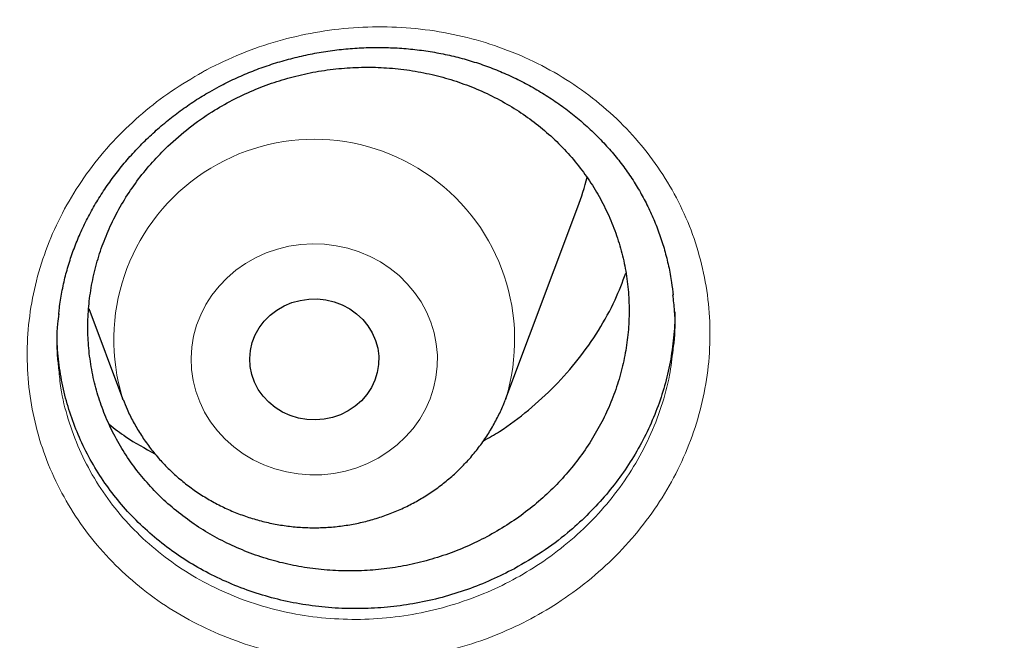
# Model space of a CAD drawing. Header units: millimetres. Extents: x 8 to 969, y 12 to 960.
# Tile 96 of 256: x 388.18 to 394.29, y 794.8 to 798.65. Entities that reach past the tile are written whole.
import ezdxf

# ---------------------------------------------------------------- set-up
doc = ezdxf.new("R2010")
doc.units = ezdxf.units.MM

msp = doc.modelspace()

# ---------------------------------------------------------------- linework, layer by layer
at = {"color": 7, "linetype": 'Continuous', "lineweight": 30}
for p, q in [((391.1957, 796.3034), (391.6428, 797.4916)), ((388.61, 796.8605), (388.8196, 796.3034)), ((388.8224, 796.2961), (388.8196, 796.3034)), ((391.1953, 796.3023), (391.1916, 796.2926))]:
    msp.add_line(p, q, dxfattribs=at)
at = {"color": 252, "linetype": 'Continuous', "lineweight": 0, "flags": 128}
msp.add_lwpolyline([(390.7253, 796.2999), (390.6967, 796.236), (390.6617, 796.1751), (390.6206, 796.1176), (390.5738, 796.0641), (390.5217, 796.015), (390.4648, 795.971), (390.4036, 795.9323), (390.3387, 795.8993), (390.2708, 795.8723), (390.2004, 795.8516), (390.1281, 795.8374), (390.0548, 795.8298), (389.981, 795.8289), (389.9075, 795.8346), (389.8349, 795.847), (389.7639, 795.8659), (389.6952, 795.8912), (389.6294, 795.9225), (389.5671, 795.9597), (389.509, 796.0023), (389.4555, 796.05), (389.4072, 796.1023), (389.3644, 796.1587), (389.3277, 796.2188), (389.2973, 796.2819), (389.2736, 796.3474), (389.2567, 796.4148), (389.2468, 796.4834), (389.2441, 796.5526), (389.2484, 796.6217), (389.2599, 796.6901), (389.2783, 796.7571), (389.3035, 796.8222), (389.3353, 796.8846), (389.3734, 796.9439), (389.4174, 796.9995), (389.467, 797.0508), (389.5215, 797.0974), (389.5806, 797.1388), (389.6437, 797.1747), (389.7102, 797.2048), (389.7795, 797.2286), (389.8509, 797.2461), (389.9238, 797.257), (389.9974, 797.2613), (390.0712, 797.2589), (390.1443, 797.2498), (390.2162, 797.2341), (390.2861, 797.212), (390.3534, 797.1837), (390.4175, 797.1494), (390.4778, 797.1095), (390.5337, 797.0643), (390.5847, 797.0142), (390.6302, 796.9598), (390.67, 796.9014), (390.7036, 796.8398), (390.7307, 796.7754), (390.751, 796.7089), (390.7644, 796.6408), (390.7708, 796.5718), (390.77, 796.5026), (390.7621, 796.4338), (390.7471, 796.366), (390.7253, 796.2999)], dxfattribs=at)
at = {"color": 7, "linetype": 'Continuous', "lineweight": 30, "flags": 128}
msp.add_lwpolyline([(390.3835, 796.4165), (390.3619, 796.3707), (390.334, 796.3279), (390.3003, 796.289), (390.2613, 796.2547), (390.2179, 796.2256), (390.1706, 796.2022), (390.1205, 796.1848), (390.0683, 796.174), (390.0151, 796.1697), (389.9617, 796.1721), (389.9092, 796.1812), (389.8584, 796.1967), (389.8102, 796.2185), (389.7656, 796.2461), (389.7253, 796.279), (389.6901, 796.3167), (389.6605, 796.3585), (389.6371, 796.4035), (389.6203, 796.4511), (389.6105, 796.5004), (389.6077, 796.5505), (389.6121, 796.6004), (389.6235, 796.6494), (389.6418, 796.6965), (389.6666, 796.7409), (389.6975, 796.7818), (389.7339, 796.8185), (389.7752, 796.8503), (389.8207, 796.8766), (389.8695, 796.8971), (389.9207, 796.9112), (389.9735, 796.9188), (390.027, 796.9197), (390.08, 796.914), (390.1318, 796.9016), (390.1814, 796.8829), (390.2279, 796.8582), (390.2704, 796.8278), (390.3083, 796.7925), (390.3408, 796.7527), (390.3673, 796.7092), (390.3874, 796.6627), (390.4008, 796.6142), (390.4071, 796.5644), (390.4063, 796.5143), (390.3984, 796.4647), (390.3835, 796.4165)], dxfattribs=at)
at = {"color": 252, "linetype": 'Continuous', "lineweight": 0}
msp.add_arc((390.0076, 796.6672), 1.2425, 342.91952, 197.02441, dxfattribs=at)
at = {"color": 7, "linetype": 'Continuous', "lineweight": 30}
msp.add_arc((390.1925, 798.0375), 1.5496, 339.37314, 346.47128, dxfattribs=at)
at = {"color": 252, "linetype": 'Continuous', "lineweight": 0}
for points, knots in [([(365.5757, 837.0753), (365.0791, 837.0694), (364.0859, 837.0575), (362.5991, 836.9619), (361.118, 836.8094), (359.6455, 836.5948), (358.1932, 836.3216), (356.7636, 835.9912), (355.359, 835.6056), (353.9736, 835.1634), (352.6014, 834.6624), (351.2458, 834.1025), (349.9097, 833.4835), (348.6039, 832.8101), (347.331, 832.0834), (346.1007, 831.3095), (344.9146, 830.491), (343.7743, 829.6304), (342.6746, 828.7244), (341.6113, 827.769), (340.5872, 826.765), (339.6053, 825.7134), (338.6736, 824.6224), (337.794, 823.4939), (336.973, 822.3373), (336.2111, 821.1552), (335.5086, 819.9508), (334.8622, 818.7189), (334.2695, 817.4544), (333.7329, 816.1592), (333.2547, 814.8351), (332.8389, 813.4926), (332.4865, 812.1343), (332.1998, 810.7709), (331.9781, 809.4053), (331.8204, 808.0403), (331.7256, 806.6701), (331.6938, 805.2891), (331.7264, 803.8998), (331.8246, 802.5048), (331.9881, 801.1152), (332.2166, 799.7338), (332.5078, 798.3712), (332.86, 797.03), (333.271, 795.7122), (333.7424, 794.4124), (334.2763, 793.125), (334.8731, 791.8531), (335.5328, 790.5996), (336.2507, 789.3746), (337.0253, 788.1803), (337.8501, 787.026), (338.7225, 785.9133), (339.6398, 784.8434), (340.6055, 783.8117), (341.6238, 782.8141), (342.694, 781.8533), (343.8148, 780.9321), (344.9777, 780.058), (346.1805, 779.2327), (347.4134, 778.4625), (348.6733, 777.7477), (349.9571, 777.0886), (351.27, 776.4821), (352.6178, 775.9261), (353.9984, 775.4226), (355.4097, 774.9739), (356.8406, 774.5839), (358.2884, 774.2533), (359.7416, 773.9843), (361.1972, 773.7762), (362.6521, 773.6283), (364.1125, 773.5393), (365.5845, 773.5095), (367.0654, 773.5401), (368.5522, 773.6322), (370.0333, 773.7856), (371.5058, 774), (372.9581, 774.2733), (374.3877, 774.6036), (375.7923, 774.9893), (377.1778, 775.4315), (378.5499, 775.9324), (379.9056, 776.4923), (381.2416, 777.1113), (382.5474, 777.7848), (383.8203, 778.5115), (385.0506, 779.2854), (386.2367, 780.1039), (387.377, 780.9645), (388.4767, 781.8704), (389.54, 782.8259), (390.5641, 783.8299), (391.546, 784.8814), (392.4777, 785.9725), (393.3573, 787.1009), (394.1783, 788.2576), (394.9402, 789.4396), (395.6427, 790.6441), (396.2891, 791.8759), (396.8818, 793.1404), (397.4184, 794.4357), (397.8966, 795.7597), (398.3124, 797.1022), (398.6648, 798.4606), (398.9515, 799.824), (399.1732, 801.1896), (399.3309, 802.5546), (399.4257, 803.9247), (399.4575, 805.3057), (399.4249, 806.6951), (399.3267, 808.09), (399.1632, 809.4796), (398.9347, 810.8611), (398.6435, 812.2236), (398.2913, 813.5649), (397.8803, 814.8826), (397.4089, 816.1825), (396.875, 817.4698), (396.2782, 818.7417), (395.6185, 819.9952), (394.9006, 821.2203), (394.126, 822.4146), (393.3012, 823.5688), (392.4288, 824.6816), (391.5115, 825.7514), (390.5458, 826.7831), (389.5275, 827.7807), (388.4573, 828.7416), (387.3365, 829.6628), (386.1736, 830.5369), (384.9708, 831.3621), (383.7379, 832.1324), (382.4781, 832.8472), (381.1942, 833.5063), (379.8813, 834.1127), (378.5335, 834.6688), (377.1529, 835.1722), (375.7416, 835.6209), (374.3107, 836.011), (372.8629, 836.3416), (371.4097, 836.6105), (369.9541, 836.8188), (368.4992, 836.9659), (367.0388, 837.0582), (366.0634, 837.0696), (365.5757, 837.0753)], [0, 0, 0, 0, 0.007, 0.014, 0.021, 0.028, 0.035, 0.041875, 0.04875, 0.055625, 0.0625, 0.0695, 0.0765, 0.0835, 0.0905, 0.0975, 0.104375, 0.11125, 0.118125, 0.125, 0.132, 0.139, 0.146, 0.153, 0.16, 0.166875, 0.17375, 0.180625, 0.1875, 0.1945, 0.2015, 0.2085, 0.2155, 0.2225, 0.229375, 0.23625, 0.243125, 0.25, 0.257, 0.264, 0.271, 0.278, 0.285, 0.291875, 0.29875, 0.305625, 0.3125, 0.3195, 0.3265, 0.3335, 0.3405, 0.3475, 0.354375, 0.36125, 0.368125, 0.375, 0.382, 0.389, 0.396, 0.403, 0.41, 0.416875, 0.42375, 0.430625, 0.4375, 0.4445, 0.4515, 0.4585, 0.4655, 0.4725, 0.479375, 0.48625, 0.493125, 0.5, 0.507, 0.514, 0.521, 0.528, 0.535, 0.541875, 0.54875, 0.555625, 0.5625, 0.5695, 0.5765, 0.5835, 0.5905, 0.5975, 0.604375, 0.61125, 0.618125, 0.625, 0.632, 0.639, 0.646, 0.653, 0.66, 0.666875, 0.67375, 0.680625, 0.6875, 0.6945, 0.7015, 0.7085, 0.7155, 0.7225, 0.729375, 0.73625, 0.743125, 0.75, 0.757, 0.764, 0.771, 0.778, 0.785, 0.791875, 0.79875, 0.805625, 0.8125, 0.8195, 0.8265, 0.8335, 0.8405, 0.8475, 0.854375, 0.86125, 0.868125, 0.875, 0.882, 0.889, 0.896, 0.903, 0.91, 0.916875, 0.92375, 0.930625, 0.9375, 0.9445, 0.9515, 0.9585, 0.9655, 0.9725, 0.979375, 0.98625, 0.993125, 1, 1, 1, 1]), ([(389.3152, 798.3268), (389.3234, 798.3313), (389.401, 798.3733), (389.5538, 798.444), (389.7797, 798.5218), (390.0127, 798.5761), (390.2501, 798.6053), (390.4886, 798.6098), (390.7253, 798.5897), (390.957, 798.5444), (391.181, 798.4752), (391.3948, 798.3832), (391.5952, 798.2684), (391.78, 798.133), (391.9467, 797.9789), (392.0924, 797.8077), (392.2162, 797.6222), (392.3168, 797.4242), (392.3918, 797.2158), (392.4412, 797), (392.4643, 796.7799), (392.4599, 796.5582), (392.4293, 796.3379), (392.3727, 796.1211), (392.2898, 795.911), (392.1827, 795.7099), (392.0527, 795.5204), (391.9006, 795.3455), (391.7294, 795.1867), (391.5455, 795.0495), (391.3525, 794.9344), (391.1478, 794.8379), (390.9275, 794.7602), (390.6939, 794.704), (390.4561, 794.6724), (390.2173, 794.6664), (389.9805, 794.6848), (389.748, 794.7277), (389.5229, 794.7956), (389.3079, 794.8866), (389.1061, 794.9996), (388.9205, 795.1338), (388.7529, 795.2867), (388.6051, 795.4566), (388.4798, 795.6418), (388.3779, 795.8395), (388.3007, 796.0472), (388.25, 796.2625), (388.2255, 796.4822), (388.2274, 796.7039), (388.2568, 796.9247), (388.3121, 797.1417), (388.3928, 797.3524), (388.4985, 797.5537), (388.6269, 797.7435), (388.7748, 797.9175), (388.9404, 798.0731), (389.1191, 798.2117), (389.2499, 798.2885), (389.3152, 798.3268)], [0, 0, 0, 0, 0.0021, 0.019988, 0.037934, 0.055822, 0.073719, 0.091673, 0.109571, 0.127462, 0.14541, 0.163302, 0.181239, 0.199233, 0.217171, 0.235047, 0.25298, 0.270856, 0.288766, 0.306731, 0.324641, 0.342482, 0.360379, 0.378221, 0.396081, 0.413998, 0.431859, 0.449693, 0.467584, 0.485419, 0.501955, 0.518491, 0.536459, 0.554483, 0.572448, 0.590339, 0.608287, 0.626176, 0.644126, 0.662133, 0.680082, 0.697992, 0.715959, 0.733869, 0.751781, 0.769751, 0.787663, 0.805539, 0.823471, 0.841347, 0.859203, 0.877116, 0.894971, 0.912787, 0.930658, 0.948471, 0.965631, 0.982841, 1, 1, 1, 1]), ([(388.4241, 796.4806), (388.4276, 796.4428), (388.4372, 796.3388), (388.4793, 796.1727), (388.5483, 795.9851), (388.6408, 795.8067), (388.7541, 795.6396), (388.8878, 795.4864), (389.0395, 795.3487), (389.2074, 795.228), (389.39, 795.1264), (389.5844, 795.0448), (389.788, 794.9841), (389.9984, 794.946), (390.2127, 794.93), (390.4288, 794.936), (390.6439, 794.9653), (390.8552, 795.0168), (391.0546, 795.0876), (391.2398, 795.1754), (391.4144, 795.2799), (391.5809, 795.4045), (391.7358, 795.5484), (391.8735, 795.707), (391.9911, 795.8787), (392.0882, 796.0608), (392.1627, 796.2511), (392.2124, 796.4334), (392.2262, 796.5525), (392.2324, 796.6052)], [0, 0, 0, 0, 0.021739, 0.059811, 0.09796, 0.136231, 0.174381, 0.21253, 0.250799, 0.288947, 0.327176, 0.365528, 0.403759, 0.44187, 0.480103, 0.518218, 0.556481, 0.59487, 0.633139, 0.668345, 0.703552, 0.741538, 0.779645, 0.81763, 0.855664, 0.893824, 0.93186, 0.969861, 1, 1, 1, 1])]:
    msp.add_open_spline(points, degree=3, knots=knots, dxfattribs=at)
at = {"color": 7, "linetype": 'Continuous', "lineweight": 30}
for points, knots in [([(330.7243, 807.9816), (330.7218, 807.9463), (330.7163, 807.8694), (330.7088, 807.7523), (330.7008, 807.6259), (330.6927, 807.4925), (330.6844, 807.3461), (330.6763, 807.1875), (330.6684, 807.0173), (330.6606, 806.8234), (330.6532, 806.6043), (330.6469, 806.3586), (330.6423, 806.0966), (330.6398, 805.8185), (330.64, 805.5241), (330.6433, 805.2135), (330.6501, 804.8868), (330.6602, 804.57), (330.6729, 804.2682), (330.687, 803.9932), (330.7027, 803.7308), (330.7194, 803.4871), (330.7364, 803.2624), (330.7535, 803.0571), (330.7699, 802.8726), (330.7855, 802.7089), (330.7997, 802.5666), (330.8124, 802.4456), (330.8232, 802.3455), (330.832, 802.2653), (330.8384, 802.2089), (330.8428, 802.1712), (330.8462, 802.1418), (330.8503, 802.1065), (330.8557, 802.0605), (330.8624, 802.0044), (330.8722, 801.9237), (330.8858, 801.8144), (330.9042, 801.6721), (330.9256, 801.5118), (330.9502, 801.3354), (330.9772, 801.1501), (331.0062, 800.9593), (331.0364, 800.7688), (331.0676, 800.5789), (331.0999, 800.3898), (331.1526, 800.0924), (331.2289, 799.6884), (331.3301, 799.1975), (331.4351, 798.7259), (331.5438, 798.2694), (331.6616, 797.8058), (331.7698, 797.4056), (331.865, 797.07), (331.944, 796.8007), (332.0261, 796.5297), (332.1029, 796.284), (332.1708, 796.0729), (332.2259, 795.9049), (332.2734, 795.7625), (332.3112, 795.6509), (332.3399, 795.5671), (332.3606, 795.507), (332.3793, 795.4532), (332.3997, 795.3945), (332.4254, 795.3214), (332.457, 795.2321), (332.4946, 795.127), (332.5385, 795.006), (332.5923, 794.8593), (332.6574, 794.6851), (332.7349, 794.4815), (332.8226, 794.2561), (332.9192, 794.0137), (333.0212, 793.764), (333.1248, 793.5166), (333.2546, 793.2137), (333.4104, 792.8612), (333.5922, 792.4655), (333.763, 792.1062), (333.9222, 791.7814), (334.0694, 791.4892), (334.2105, 791.2156), (334.3451, 790.9606), (334.4728, 790.7238), (334.6739, 790.3579), (334.9582, 789.8587), (335.2397, 789.3895), (335.4282, 789.0851), (335.5168, 788.9435), (335.6064, 788.8021), (335.6968, 788.6609), (335.7881, 788.52), (335.8783, 788.3823), (335.9605, 788.2583), (336.0302, 788.154), (336.0852, 788.0724), (336.1281, 788.0089), (336.1607, 787.961), (336.1899, 787.9182), (336.2233, 787.8694), (336.2688, 787.8033), (336.3276, 787.7182), (336.4007, 787.6134), (336.487, 787.4906), (336.5868, 787.3501), (336.6931, 787.2022), (336.8046, 787.0489), (336.9201, 786.892), (337.0458, 786.7234), (337.182, 786.5432), (337.328, 786.3528), (337.5482, 786.0701), (337.8377, 785.708), (338.1829, 785.2909), (338.5096, 784.9085), (338.817, 784.5588), (339.1159, 784.2282), (339.4053, 783.9162), (339.6832, 783.624), (339.949, 783.3509), (340.2024, 783.0964), (340.4445, 782.8581), (340.6894, 782.6218), (340.9403, 782.3846), (341.2037, 782.1408), (341.4712, 781.8984), (341.7461, 781.6547), (342.0286, 781.4097), (342.2975, 781.1817), (342.5516, 780.9705), (342.7898, 780.7762), (343.0328, 780.5814), (343.2808, 780.3864), (343.5324, 780.1923), (343.7535, 780.0249), (343.9373, 779.8879), (344.0783, 779.7839), (344.2044, 779.6919), (344.3154, 779.6116), (344.4059, 779.5466), (344.4776, 779.4955), (344.5303, 779.458), (344.5707, 779.4293), (344.6055, 779.4048), (344.6483, 779.3746), (344.7089, 779.3321), (344.7898, 779.2756), (344.8885, 779.2072), (345.005, 779.127), (345.1395, 779.0353), (345.2922, 778.9323), (345.5941, 778.7311), (346.0463, 778.4379), (346.6521, 778.0623), (347.277, 777.692), (347.9214, 777.328), (348.5812, 776.9732), (349.2563, 776.6284), (349.9453, 776.2947), (350.6463, 775.9737), (351.3885, 775.653), (352.1661, 775.3381), (352.978, 775.0321), (353.7857, 774.7496), (354.5883, 774.4898), (355.3803, 774.2534), (356.1612, 774.0392), (356.9313, 773.8458), (357.6989, 773.6704), (358.5025, 773.5046), (359.3451, 773.3504), (360.2268, 773.211), (361.112, 773.0926), (362.0001, 772.9955), (362.8905, 772.9198), (363.7827, 772.8655), (364.6761, 772.8328), (365.57, 772.8218), (366.464, 772.8325), (367.3574, 772.8649), (368.2495, 772.9189), (369.14, 772.9944), (370.0281, 773.0912), (370.9143, 773.2095), (371.7992, 773.3492), (372.6525, 773.5052), (373.4743, 773.675), (374.2644, 773.8563), (375.0527, 774.0556), (375.8387, 774.2729), (376.6173, 774.507), (377.39, 774.7582), (378.1605, 775.0278), (378.9369, 775.3195), (379.6664, 775.6133), (380.3483, 775.9051), (380.9821, 776.1907), (381.6188, 776.4929), (382.1548, 776.7603), (382.5907, 776.9862), (382.9268, 777.165), (383.2633, 777.3485), (383.5999, 777.537), (383.9322, 777.7277), (384.2536, 777.9168), (384.5577, 778.0999), (384.8425, 778.2753), (385.1085, 778.4424), (385.3558, 778.6008), (385.5848, 778.75), (385.7752, 778.8762), (385.9307, 778.9805), (386.0547, 779.0644), (386.1707, 779.1437), (386.2789, 779.2183), (386.3784, 779.2874), (386.4659, 779.3486), (386.5352, 779.3973), (386.5871, 779.434), (386.6314, 779.4654), (386.6812, 779.5008), (386.7425, 779.5446), (386.814, 779.5959), (386.9109, 779.6658), (387.0349, 779.756), (387.1891, 779.8694), (387.3636, 779.9994), (387.5591, 780.1469), (387.7758, 780.3131), (388.0096, 780.4954), (388.2601, 780.6944), (388.5106, 780.8973), (388.7591, 781.1026), (389.0009, 781.306), (389.2449, 781.5153), (389.4864, 781.7263), (389.7232, 781.9373), (390.058, 782.2413), (390.4829, 782.6392), (390.9782, 783.1232), (391.4411, 783.5941), (391.8733, 784.0509), (392.2857, 784.5033), (392.6788, 784.9504), (393.0538, 785.3924), (393.4144, 785.8325), (393.8079, 786.3297), (394.233, 786.8898), (394.6855, 787.5156), (395.1225, 788.1508), (395.5225, 788.7625), (395.8882, 789.3492), (396.2238, 789.9125), (396.5514, 790.4886), (396.8724, 791.0812), (397.1861, 791.691), (397.4333, 792.1985), (397.6199, 792.5973), (397.7497, 792.8821), (397.8775, 793.1702), (398.0034, 793.4617), (398.1263, 793.7545), (398.2406, 794.0346), (398.3434, 794.2935), (398.4328, 794.5242), (398.5116, 794.7321), (398.5802, 794.9169), (398.6323, 795.0594), (398.6702, 795.165), (398.6966, 795.2386), (398.72, 795.3047), (398.7407, 795.3636), (398.759, 795.4159), (398.7759, 795.4643), (398.7938, 795.5161), (398.816, 795.5803), (398.8442, 795.6629), (398.8785, 795.7645), (398.9186, 795.8845), (398.9641, 796.0228), (399.0149, 796.1795), (399.1183, 796.5048), (399.2648, 796.9889), (399.4421, 797.6226), (399.5891, 798.1931), (399.7108, 798.7023), (399.8121, 799.1557), (399.9064, 799.6097), (399.9766, 799.9742), (400.0264, 800.248), (400.0583, 800.4299), (400.0893, 800.6125), (400.1193, 800.7957), (400.1482, 800.9796), (400.1761, 801.1635), (400.202, 801.3421), (400.2255, 801.5108), (400.246, 801.6636), (400.2635, 801.7991), (400.2781, 801.9153), (400.2899, 802.0122), (400.2986, 802.0857), (400.3046, 802.137), (400.309, 802.1753), (400.3136, 802.2154), (400.3195, 802.2671), (400.3267, 802.3323), (400.3365, 802.4224), (400.349, 802.5412), (400.3642, 802.6923), (400.381, 802.8678), (400.3988, 803.0676), (400.4158, 803.2734), (400.4315, 803.4821), (400.4459, 803.6905), (400.4597, 803.9141), (400.4726, 804.1504), (400.4861, 804.4406), (400.4981, 804.7732), (400.5069, 805.139), (400.5112, 805.4852), (400.5116, 805.8116), (400.5088, 806.1182), (400.5035, 806.4051), (400.4963, 806.6621), (400.4882, 806.891), (400.4796, 807.0932), (400.4704, 807.2803), (400.461, 807.4519), (400.4517, 807.6064), (400.4429, 807.7462), (400.435, 807.8694), (400.4295, 807.9463), (400.427, 807.9816)], [0, 0, 0, 0, 0.0009265, 0.0020153, 0.0031174, 0.0043621, 0.0057274, 0.0072008, 0.0087824, 0.0104719, 0.012602, 0.0148824, 0.0173128, 0.0198934, 0.0226243, 0.0255053, 0.0285362, 0.0317174, 0.0343222, 0.0369399, 0.0393797, 0.0416333, 0.0437365, 0.0456467, 0.0473639, 0.0488881, 0.0502193, 0.0513387, 0.052272, 0.053019, 0.0535799, 0.0538504, 0.0540754, 0.0544002, 0.0548373, 0.0553629, 0.0559711, 0.0570941, 0.0584214, 0.059953, 0.0615834, 0.0633624, 0.0651515, 0.0669351, 0.0687133, 0.0704859, 0.0722532, 0.077085, 0.0818755, 0.0861274, 0.0904466, 0.094855, 0.0993527, 0.1019104, 0.1044962, 0.1071098, 0.1097355, 0.1116079, 0.113235, 0.1146171, 0.1157541, 0.1164872, 0.1170635, 0.1175078, 0.1180599, 0.1187797, 0.1196483, 0.1206749, 0.1218595, 0.1232023, 0.1249869, 0.126991, 0.1292143, 0.131657, 0.1341868, 0.1366497, 0.1390459, 0.1432653, 0.1472597, 0.1510293, 0.1542052, 0.1572019, 0.1600193, 0.1626578, 0.165117, 0.1674012, 0.1741097, 0.1808608, 0.1823823, 0.183906, 0.1854317, 0.1869596, 0.1884897, 0.190022, 0.191458, 0.1925529, 0.1934491, 0.1941466, 0.1946454, 0.1950304, 0.1955623, 0.1962602, 0.1972212, 0.1983844, 0.1997499, 0.2013177, 0.2030878, 0.2047173, 0.2064873, 0.2083976, 0.2104486, 0.2126399, 0.2149324, 0.2202022, 0.225249, 0.2296435, 0.2338538, 0.2378798, 0.2417217, 0.2453793, 0.2487924, 0.2520279, 0.2550857, 0.2579661, 0.2612152, 0.2644013, 0.2676431, 0.270941, 0.2742946, 0.2777042, 0.2804224, 0.2831752, 0.2859624, 0.2887842, 0.2916405, 0.2944835, 0.2962188, 0.2977831, 0.2991766, 0.3003994, 0.3014513, 0.302158, 0.3027561, 0.3031811, 0.3034857, 0.3038939, 0.3045841, 0.3054644, 0.3065349, 0.3077957, 0.3092466, 0.3108877, 0.3127189, 0.3189409, 0.3252774, 0.3317279, 0.3382924, 0.3449709, 0.3516409, 0.358421, 0.3652789, 0.3720702, 0.3798228, 0.3874625, 0.3949893, 0.4024031, 0.4097041, 0.4167651, 0.4237174, 0.4305937, 0.4374673, 0.445278, 0.4530885, 0.4608989, 0.4687091, 0.4765191, 0.484329, 0.492139, 0.4999491, 0.5077592, 0.5155692, 0.5233791, 0.5311891, 0.5389993, 0.5468107, 0.5546458, 0.5625139, 0.5695915, 0.5766955, 0.5838259, 0.5909825, 0.5981656, 0.6052461, 0.6124054, 0.619708, 0.6271539, 0.6332004, 0.6393382, 0.6455674, 0.6518881, 0.6552355, 0.6586079, 0.6620055, 0.6654281, 0.6688726, 0.6722061, 0.6753597, 0.6783332, 0.6811266, 0.6837399, 0.6861731, 0.6884262, 0.6898422, 0.6911765, 0.692429, 0.6935999, 0.6946891, 0.6956708, 0.6964567, 0.6969554, 0.6973713, 0.69791, 0.6985897, 0.699389, 0.7002639, 0.7017888, 0.7034971, 0.7053888, 0.7076192, 0.71006, 0.7127115, 0.7155736, 0.7186462, 0.7213676, 0.7242342, 0.7271406, 0.7300172, 0.732864, 0.7356811, 0.7422038, 0.7485608, 0.7543803, 0.7600537, 0.7655814, 0.770963, 0.7761988, 0.7813169, 0.7864235, 0.7934424, 0.8004583, 0.8074712, 0.814481, 0.8204264, 0.8263792, 0.8324266, 0.83859, 0.8448692, 0.8512645, 0.8541151, 0.8569883, 0.859884, 0.8628021, 0.8657425, 0.868642, 0.8711514, 0.8734293, 0.8754757, 0.8772902, 0.8788731, 0.8796676, 0.8803876, 0.8810332, 0.8816046, 0.8821122, 0.8825623, 0.8830175, 0.883627, 0.884438, 0.8854254, 0.8865894, 0.8879297, 0.8894465, 0.891139, 0.8973602, 0.9034228, 0.9093267, 0.9136504, 0.9179034, 0.9221769, 0.9264834, 0.9281842, 0.9298902, 0.9316011, 0.9333171, 0.9350383, 0.9367645, 0.9384775, 0.9400471, 0.9414914, 0.9427553, 0.9438392, 0.9447429, 0.9454653, 0.9458958, 0.9461788, 0.9465358, 0.9470179, 0.9476253, 0.9483578, 0.9495394, 0.9509471, 0.9525809, 0.9544408, 0.9565268, 0.9583244, 0.9602615, 0.9623382, 0.9645545, 0.9668446, 0.9704216, 0.9738153, 0.977026, 0.9800537, 0.9828983, 0.9855597, 0.988038, 0.9900562, 0.9919342, 0.993672, 0.9952697, 0.9967184, 0.9979847, 0.9990735, 1, 1, 1, 1]), ([(333.2274, 802.4236), (333.241, 802.296), (333.2696, 802.0263), (333.3212, 801.6153), (333.3803, 801.1906), (333.446, 800.7668), (333.5179, 800.3439), (333.5962, 799.922), (333.6808, 799.5011), (333.7716, 799.0815), (333.8687, 798.663), (333.9721, 798.2459), (334.0817, 797.8301), (334.1975, 797.4159), (334.3195, 797.0032), (334.4477, 796.5922), (334.582, 796.1829), (334.7224, 795.7754), (334.8689, 795.3698), (335.0214, 794.9661), (335.1799, 794.5645), (335.3445, 794.1651), (335.515, 793.7678), (335.6914, 793.3729), (335.8738, 792.9802), (336.0619, 792.5901), (336.256, 792.2024), (336.4557, 791.8174), (336.6613, 791.435), (336.8725, 791.0554), (337.0893, 790.6785), (337.3118, 790.3046), (337.5399, 789.9337), (337.7735, 789.5657), (338.0126, 789.2009), (338.2571, 788.8393), (338.507, 788.481), (338.7622, 788.1259), (339.0227, 787.7743), (339.2885, 787.4261), (339.5594, 787.0815), (339.8355, 786.7405), (340.1166, 786.4031), (340.4028, 786.0695), (340.6939, 785.7397), (340.9899, 785.4137), (341.2908, 785.0917), (341.5965, 784.7737), (341.9068, 784.4597), (342.2219, 784.1499), (342.5416, 783.8442), (342.8658, 783.5428), (343.1944, 783.2457), (343.5276, 782.9529), (343.865, 782.6646), (344.2067, 782.3807), (344.5526, 782.1014), (344.9027, 781.8267), (345.2569, 781.5565), (345.615, 781.2911), (345.9771, 781.0305), (346.3431, 780.7746), (346.7129, 780.5236), (347.0863, 780.2775), (347.4635, 780.0363), (347.8441, 779.8001), (348.2283, 779.5689), (348.6159, 779.3429), (349.0069, 779.1219), (349.4011, 778.9062), (349.7985, 778.6956), (350.199, 778.4904), (350.6026, 778.2904), (351.0091, 778.0957), (351.4185, 777.9064), (351.8306, 777.7226), (352.2455, 777.5442), (352.663, 777.3713), (353.0831, 777.2038), (353.5056, 777.042), (353.9305, 776.8857), (354.3577, 776.7351), (354.7871, 776.5901), (355.2186, 776.4507), (355.6522, 776.3171), (356.0877, 776.1892), (356.5251, 776.067), (356.9643, 775.9507), (357.4052, 775.8401), (357.8477, 775.7353), (358.2917, 775.6364), (358.7372, 775.5433), (359.184, 775.4561), (359.632, 775.3749), (360.0813, 775.2995), (360.5316, 775.2301), (360.9829, 775.1665), (361.4351, 775.109), (361.8882, 775.0574), (362.3419, 775.0118), (362.7963, 774.9722), (363.2513, 774.9386), (363.7067, 774.9109), (364.1625, 774.8893), (364.6185, 774.8737), (365.0748, 774.8641), (365.5311, 774.8605), (365.9874, 774.8629), (366.4437, 774.8713), (366.8998, 774.8858), (367.3557, 774.9062), (367.8111, 774.9327), (368.2662, 774.9651), (368.7207, 775.0036), (369.1746, 775.048), (369.6278, 775.0985), (370.0802, 775.1548), (370.5317, 775.2172), (370.9822, 775.2855), (371.4317, 775.3597), (371.88, 775.4398), (372.327, 775.5259), (372.7728, 775.6178), (373.2171, 775.7155), (373.6599, 775.8192), (374.1011, 775.9286), (374.5406, 776.0439), (374.9784, 776.1649), (375.4143, 776.2917), (375.8482, 776.4242), (376.2802, 776.5624), (376.71, 776.7063), (377.1377, 776.8559), (377.563, 777.0111), (377.986, 777.1719), (378.4066, 777.3382), (378.8246, 777.51), (379.24, 777.6874), (379.6527, 777.8702), (380.0626, 778.0584), (380.4697, 778.252), (380.8738, 778.451), (381.275, 778.6552), (381.673, 778.8647), (382.0678, 779.0795), (382.4594, 779.2994), (382.8477, 779.5245), (383.2326, 779.7547), (383.614, 779.9899), (383.9918, 780.2301), (384.366, 780.4753), (384.7365, 780.7253), (385.1032, 780.9803), (385.4661, 781.24), (385.825, 781.5045), (386.18, 781.7737), (386.5309, 782.0476), (386.8776, 782.326), (387.2202, 782.609), (387.5585, 782.8965), (387.8924, 783.1884), (388.222, 783.4847), (388.5471, 783.7853), (388.8676, 784.0901), (389.1836, 784.3992), (389.4949, 784.7123), (389.8015, 785.0296), (390.1033, 785.3508), (390.4003, 785.676), (390.6924, 786.0051), (390.9795, 786.338), (391.2616, 786.6747), (391.5387, 787.015), (391.8106, 787.3589), (392.0774, 787.7064), (392.3389, 788.0574), (392.5952, 788.4118), (392.8461, 788.7695), (393.0917, 789.1305), (393.3318, 789.4947), (393.5665, 789.8621), (393.7957, 790.2324), (394.0193, 790.6058), (394.2372, 790.9821), (394.4496, 791.3612), (394.6562, 791.743), (394.8571, 792.1276), (395.0522, 792.5148), (395.2415, 792.9045), (395.425, 793.2966), (395.6026, 793.6911), (395.7742, 794.088), (395.94, 794.487), (396.0997, 794.8882), (396.2534, 795.2914), (396.4011, 795.6967), (396.5426, 796.1038), (396.6781, 796.5128), (396.8075, 796.9235), (396.9307, 797.3359), (397.0477, 797.7499), (397.1585, 798.1653), (397.2631, 798.5822), (397.3614, 799.0004), (397.4535, 799.4199), (397.5393, 799.8405), (397.6187, 800.2622), (397.6919, 800.685), (397.7587, 801.1086), (397.8193, 801.5331), (397.8731, 801.9584), (397.91, 802.2772), (397.927, 802.4544), (397.9303, 802.4895)], [0, 0, 0, 0, 0.004275, 0.009032, 0.013789, 0.018546, 0.023303, 0.02806, 0.032817, 0.037574, 0.042332, 0.047089, 0.051846, 0.056603, 0.06136, 0.066118, 0.070875, 0.075632, 0.08039, 0.085147, 0.089905, 0.094662, 0.099419, 0.104177, 0.108935, 0.113692, 0.11845, 0.123207, 0.127965, 0.132723, 0.137481, 0.142239, 0.146996, 0.151754, 0.156512, 0.16127, 0.166028, 0.170786, 0.175545, 0.180303, 0.185061, 0.189819, 0.194577, 0.199336, 0.204094, 0.208852, 0.213611, 0.218369, 0.223128, 0.227886, 0.232645, 0.237404, 0.242162, 0.246921, 0.25168, 0.256438, 0.261197, 0.265956, 0.270715, 0.275474, 0.280233, 0.284992, 0.289751, 0.29451, 0.299269, 0.304028, 0.308787, 0.313546, 0.318305, 0.323065, 0.327824, 0.332583, 0.337342, 0.342102, 0.346861, 0.35162, 0.35638, 0.361139, 0.365899, 0.370658, 0.375418, 0.380177, 0.384937, 0.389696, 0.394456, 0.399215, 0.403975, 0.408734, 0.413494, 0.418253, 0.423013, 0.427773, 0.432532, 0.437292, 0.442052, 0.446811, 0.451571, 0.456331, 0.46109, 0.46585, 0.47061, 0.475369, 0.480129, 0.484889, 0.489649, 0.494408, 0.499168, 0.503928, 0.508687, 0.513447, 0.518207, 0.522967, 0.527726, 0.532486, 0.537246, 0.542005, 0.546765, 0.551525, 0.556285, 0.561044, 0.565804, 0.570564, 0.575323, 0.580083, 0.584843, 0.589602, 0.594362, 0.599121, 0.603881, 0.608641, 0.6134, 0.61816, 0.622919, 0.627679, 0.632438, 0.637198, 0.641957, 0.646717, 0.651476, 0.656236, 0.660995, 0.665754, 0.670514, 0.675273, 0.680032, 0.684792, 0.689551, 0.69431, 0.699069, 0.703829, 0.708588, 0.713347, 0.718106, 0.722865, 0.727624, 0.732383, 0.737142, 0.741901, 0.74666, 0.751419, 0.756177, 0.760936, 0.765695, 0.770454, 0.775212, 0.779971, 0.78473, 0.789488, 0.794247, 0.799005, 0.803764, 0.808522, 0.813281, 0.818039, 0.822797, 0.827555, 0.832314, 0.837072, 0.84183, 0.846588, 0.851346, 0.856104, 0.860862, 0.86562, 0.870378, 0.875136, 0.879893, 0.884651, 0.889409, 0.894167, 0.898924, 0.903682, 0.90844, 0.913197, 0.917954, 0.922712, 0.927469, 0.932227, 0.936984, 0.941741, 0.946499, 0.951256, 0.956013, 0.960771, 0.965528, 0.970285, 0.975042, 0.979799, 0.984556, 0.989314, 0.994071, 0.998828, 1, 1, 1, 1]), ([(389.4177, 798.2369), (389.4338, 798.2453), (389.4818, 798.2703), (389.5639, 798.3081), (389.6649, 798.3486), (389.7687, 798.3839), (389.8748, 798.414), (389.983, 798.4386), (390.0927, 798.4577), (390.2035, 798.471), (390.3147, 798.4785), (390.4259, 798.4801), (390.5364, 798.4759), (390.6458, 798.4658), (390.7536, 798.45), (390.8592, 798.4285), (390.9624, 798.4014), (391.0633, 798.3688), (391.1622, 798.3305), (391.2593, 798.2867), (391.3541, 798.2372), (391.4461, 798.1825), (391.5349, 798.1227), (391.6198, 798.0582), (391.7004, 797.9892), (391.7762, 797.9162), (391.8467, 797.8396), (391.9117, 797.7598), (391.9709, 797.6772), (392.0241, 797.592), (392.0716, 797.504), (392.1136, 797.4129), (392.15, 797.3188), (392.1808, 797.222), (392.2054, 797.123), (392.2231, 797.0297), (392.2297, 796.9692), (392.2326, 796.9427)], [0, 0, 0, 0, 0.014411, 0.042944, 0.071605, 0.100456, 0.129481, 0.158651, 0.187936, 0.217294, 0.246682, 0.276039, 0.305319, 0.334479, 0.363485, 0.392309, 0.420918, 0.449382, 0.478122, 0.507165, 0.536469, 0.565976, 0.595628, 0.625353, 0.655078, 0.684714, 0.714202, 0.743485, 0.772524, 0.80129, 0.829978, 0.858929, 0.888131, 0.917542, 0.947125, 0.976837, 1, 1, 1, 1]), ([(389.0997, 797.8666), (389.0675, 797.8344), (389.0031, 797.77), (388.9166, 797.6638), (388.8386, 797.5509), (388.771, 797.4323), (388.7149, 797.3104), (388.6695, 797.185), (388.6354, 797.0555), (388.613, 796.9241), (388.6028, 796.7931), (388.6041, 796.6621), (388.6176, 796.5309), (388.6429, 796.4015), (388.6797, 796.2761), (388.7276, 796.1543), (388.7871, 796.036), (388.8574, 795.9231), (388.9372, 795.8175), (389.0262, 795.7186), (389.1252, 795.6265), (389.2325, 795.5428), (389.3462, 795.4688), (389.4664, 795.404), (389.5937, 795.3486), (389.726, 795.3036), (389.8609, 795.2696), (389.9988, 795.2462), (390.1401, 795.2337), (390.2824, 795.2325), (390.4233, 795.2425), (390.5632, 795.2632), (390.7025, 795.2951), (390.8388, 795.3379), (390.9697, 795.3906), (391.0959, 795.4531), (391.2175, 795.5258), (391.3322, 795.6077), (391.4385, 795.6972), (391.5366, 795.7944), (391.6267, 795.8996), (391.7071, 796.0114), (391.7765, 796.1275), (391.8356, 796.2483), (391.8841, 796.3742), (391.9211, 796.5031), (391.9461, 796.6329), (391.9595, 796.7637), (391.961, 796.8961), (391.9505, 797.0277), (391.9281, 797.1564), (391.8944, 797.2826), (391.8488, 797.4065), (391.7919, 797.526), (391.7248, 797.6392), (391.6478, 797.7466), (391.5601, 797.8481), (391.4633, 797.9421), (391.3589, 798.0271), (391.2471, 798.1035), (391.1272, 798.1713), (391.0013, 798.2291), (390.8714, 798.2762), (390.7374, 798.313), (390.5988, 798.3393), (390.458, 798.3544), (390.3172, 798.3583), (390.1761, 798.3513), (390.0345, 798.3331), (389.8946, 798.3038), (389.7589, 798.264), (389.6268, 798.214), (389.4981, 798.1533), (389.3647, 798.0767), (389.2292, 797.9831), (389.143, 797.9056), (389.0997, 797.8666)], [0, 0, 0, 0, 0.013221, 0.026442, 0.040047, 0.053652, 0.066872, 0.080093, 0.093698, 0.107303, 0.120523, 0.133743, 0.147345, 0.160949, 0.174172, 0.187395, 0.201003, 0.214609, 0.227839, 0.241069, 0.254684, 0.268298, 0.281536, 0.294774, 0.308396, 0.322018, 0.33526, 0.348503, 0.36213, 0.375758, 0.389, 0.402243, 0.41587, 0.429497, 0.442735, 0.455973, 0.469595, 0.483218, 0.496447, 0.509677, 0.523291, 0.536906, 0.550129, 0.563352, 0.576959, 0.590565, 0.603784, 0.617004, 0.630609, 0.644211, 0.657433, 0.670655, 0.68426, 0.697866, 0.711093, 0.724321, 0.737933, 0.751545, 0.76478, 0.778016, 0.791636, 0.805255, 0.818497, 0.831738, 0.845364, 0.858991, 0.872234, 0.885477, 0.899105, 0.912733, 0.925972, 0.939212, 0.952836, 0.966461, 0.983137, 1, 1, 1, 1]), ([(388.4238, 796.8242), (388.4249, 796.8365), (388.4288, 796.8829), (388.4423, 796.9625), (388.464, 797.0622), (388.4922, 797.1598), (388.5264, 797.2555), (388.5665, 797.3498), (388.6128, 797.4427), (388.665, 797.5339), (388.723, 797.6228), (388.7865, 797.7092), (388.8553, 797.7925), (388.9291, 797.8722), (389.0074, 797.9481), (389.09, 798.0197), (389.1764, 798.0867), (389.2663, 798.1487), (389.347, 798.1984), (389.3984, 798.2264), (389.4177, 798.2369)], [0, 0, 0, 0, 0.021591, 0.080993, 0.139834, 0.198047, 0.25569, 0.3138, 0.37234, 0.431255, 0.490483, 0.549946, 0.609545, 0.669191, 0.728759, 0.788153, 0.847296, 0.906126, 0.964599, 1, 1, 1, 1]), ([(391.0573, 796.0405), (391.0903, 796.0592), (391.1886, 796.1149), (391.3376, 796.2283), (391.502, 796.3781), (391.6476, 796.544), (391.7729, 796.7232), (391.8723, 796.9021), (391.9186, 797.024), (391.9396, 797.0793)], [0, 0, 0, 0, 0.079958, 0.237588, 0.395326, 0.553558, 0.711294, 0.86911, 1, 1, 1, 1]), ([(392.2324, 796.6052), (392.2344, 796.6191), (392.2462, 796.6992), (392.2473, 796.8138), (392.2356, 796.9124), (392.2317, 796.9453)], [0, 0, 0, 0, 0.1228536, 0.7078161, 1, 1, 1, 1]), ([(388.4245, 796.8267), (388.4216, 796.8065), (388.4092, 796.72), (388.4088, 796.6034), (388.4205, 796.5091), (388.4241, 796.4806)], [0, 0, 0, 0, 0.175335, 0.751127, 1, 1, 1, 1]), ([(392.2425, 796.8392), (392.2428, 796.8304), (392.2448, 796.771), (392.2353, 796.6603), (392.2132, 796.5101), (392.1766, 796.3633), (392.1275, 796.2194), (392.0649, 796.0781), (391.9899, 795.9419), (391.9038, 795.8131), (391.8068, 795.691), (391.6984, 795.5755), (391.5702, 795.4601), (391.4216, 795.3475), (391.3065, 795.2809), (391.2485, 795.2475)], [0, 0, 0, 0, 0.01384, 0.093858, 0.173873, 0.251588, 0.329308, 0.409278, 0.489259, 0.566886, 0.644522, 0.724402, 0.804285, 0.901608, 1, 1, 1, 1]), ([(391.2485, 795.2475), (391.2012, 795.2233), (391.1067, 795.1751), (390.9562, 795.1161), (390.8004, 795.0677), (390.641, 795.0317), (390.4809, 795.0087), (390.3197, 794.9982), (390.1571, 795.0004), (389.9957, 795.0153), (389.8383, 795.0426), (389.6844, 795.0822), (389.5337, 795.1343), (389.3887, 795.1982), (389.2519, 795.2728), (389.1227, 795.3578), (389.0008, 795.4539), (388.8884, 795.5595), (388.7872, 795.6729), (388.6967, 795.7941), (388.617, 795.9237), (388.5497, 796.0593), (388.4958, 796.1988), (388.4545, 796.3422), (388.4269, 796.4902), (388.413, 796.6181), (388.4137, 796.6961), (388.414, 796.7233)], [0, 0, 0, 0, 0.040209, 0.08042, 0.121797, 0.163173, 0.203387, 0.243601, 0.284989, 0.326376, 0.366544, 0.406712, 0.448052, 0.48939, 0.529488, 0.569587, 0.610848, 0.652109, 0.692287, 0.732466, 0.773816, 0.815165, 0.855276, 0.895388, 0.936669, 0.977948, 1, 1, 1, 1]), ([(388.8231, 796.296), (388.8309, 796.2759), (388.8492, 796.2289), (388.8849, 796.1576), (388.9289, 796.0821), (388.9786, 796.01), (389.0335, 795.9413), (389.0933, 795.8766), (389.1578, 795.8161), (389.2266, 795.7602), (389.2994, 795.7091), (389.3759, 795.6631), (389.4556, 795.6224), (389.5382, 795.5873), (389.6233, 795.558), (389.7104, 795.5345), (389.799, 795.5171), (389.8888, 795.5058), (389.9792, 795.5007), (390.0698, 795.5019), (390.1602, 795.5093), (390.2498, 795.5229), (390.3382, 795.5427), (390.4249, 795.5686), (390.5095, 795.6003), (390.5915, 795.6378), (390.6705, 795.6809), (390.7461, 795.7294), (390.8179, 795.7829), (390.8855, 795.8413), (390.9485, 795.9041), (391.0067, 795.9711), (391.0597, 796.0419), (391.1072, 796.1162), (391.1483, 796.192), (391.1753, 796.2512), (391.1884, 796.2844), (391.1914, 796.2921)], [0, 0, 0, 0, 0.021539, 0.050588, 0.079672, 0.108792, 0.137954, 0.167161, 0.196415, 0.22572, 0.25507, 0.28447, 0.313915, 0.343402, 0.372929, 0.402492, 0.432086, 0.461707, 0.491351, 0.521012, 0.550686, 0.580365, 0.610045, 0.639719, 0.66938, 0.699027, 0.72865, 0.758242, 0.787802, 0.817324, 0.846801, 0.876233, 0.905611, 0.934941, 0.964217, 0.991802, 1, 1, 1, 1]), ([(388.7358, 796.1427), (388.7698, 796.1161), (388.8578, 796.0471), (388.958, 795.9934), (389.0195, 795.9605)], [0, 0, 0, 0, 0.385999, 1, 1, 1, 1])]:
    msp.add_open_spline(points, degree=3, knots=knots, dxfattribs=at)

doc.saveas('drawing.dxf')
